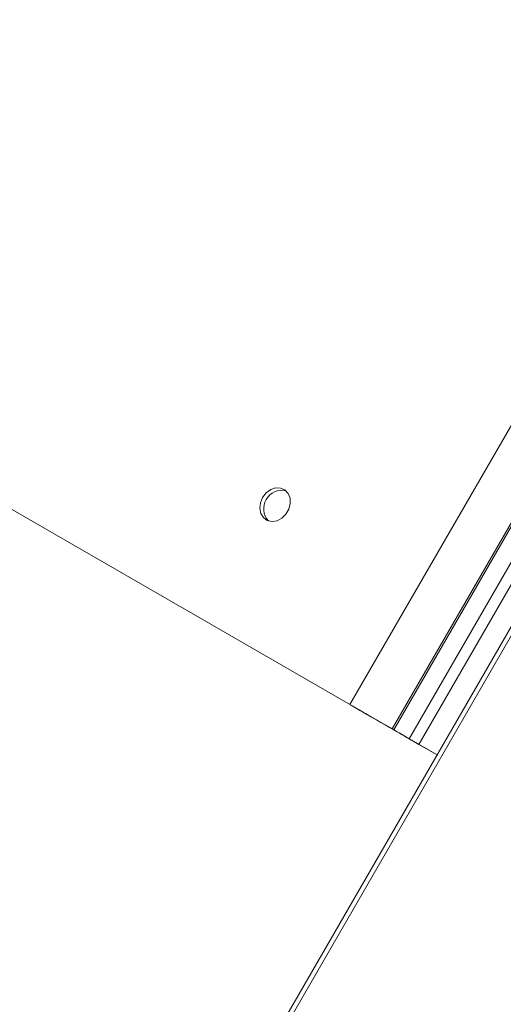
# Model space of a CAD drawing. Header units: millimetres. Extents: x -443 to 4177, y -1458 to 97.
# Tile 18 of 33: x 2634 to 2723, y -1129 to -948. Entities that reach past the tile are written whole.
import ezdxf

# ---------------------------------------------------------------- set-up
doc = ezdxf.new("R2010")
doc.units = ezdxf.units.MM

msp = doc.modelspace()

# ---------------------------------------------------------------- linework, layer by layer
at = {"color": 7, "linetype": 'Continuous', "lineweight": 15}
for p, q in [((2894.9, -727.41), (2694.9, -1073.82)), ((2783.44, -957.5), (2668.43, -1156.7)), ((2784.14, -957.91), (2669.85, -1155.88)), ((2710.93, -1083.09), (2564.68, -998.65)), ((2710.93, -1083.09), (2565.43, -999.09)), ((2695.33, -1074.07), (2694.93, -1073.84)), ((2696.62, -1074.81), (2695.33, -1074.07)), ((2696.62, -1074.81), (2696.22, -1074.58)), ((2696.62, -1074.81), (2696.62, -1074.81)), ((2701.38, -1077.56), (2701.67, -1077.72)), ((2702.66, -1078.3), (2702.96, -1078.47)), ((2706.53, -1080.53), (2710.94, -1083.08)), ((2707.59, -1081.14), (2710.94, -1083.08))]:
    msp.add_line(p, q, dxfattribs=at)
at = {"color": 7, "linetype": 'Continuous', "lineweight": 0}
for p, q in [((2702.66, -1078.3), (2902.66, -731.89)), ((2702.96, -1078.47), (2902.96, -732.06)), ((2705.81, -1080.12), (2905.81, -733.71)), ((2707.59, -1081.14), (2907.59, -734.73)), ((2696.22, -1074.58), (2694.93, -1073.84)), ((2696.22, -1074.58), (2696.22, -1074.58)), ((2702.66, -1078.3), (2701.38, -1077.56)), ((2701.67, -1077.72), (2702.96, -1078.47)), ((2705.81, -1080.12), (2706.23, -1080.36)), ((2707.59, -1081.14), (2706.53, -1080.53))]:
    msp.add_line(p, q, dxfattribs=at)
at = {"color": 7, "linetype": 'Continuous', "lineweight": 15, "flags": 128}
for points in [[(2678.82, -1035.68), (2678.42, -1036.67), (2678.31, -1037.69), (2678.5, -1038.64), (2678.98, -1039.41), (2679.69, -1039.92), (2680.56, -1040.12), (2681.48, -1039.98), (2682.37, -1039.52), (2683.12, -1038.78), (2683.66, -1037.85), (2683.92, -1036.84), (2683.87, -1035.84), (2683.53, -1034.96), (2682.93, -1034.31), (2682.13, -1033.96), (2681.22, -1033.93), (2680.31, -1034.23), (2679.48, -1034.84), (2678.82, -1035.68)], [(2694.93, -1073.84), (2694.95, -1073.85), (2695.28, -1074.04), (2695.9, -1074.39), (2696.75, -1074.88), (2697.76, -1075.47), (2698.87, -1076.11), (2699.96, -1076.74), (2700.96, -1077.32), (2701.79, -1077.79), (2702.37, -1078.13), (2702.66, -1078.3)], [(2696.22, -1074.58), (2696.26, -1074.6), (2696.61, -1074.81), (2697.23, -1075.16), (2698.03, -1075.62), (2698.93, -1076.14), (2699.81, -1076.65), (2700.56, -1077.09), (2701.11, -1077.4), (2701.38, -1077.56)], [(2701.67, -1077.72), (2701.85, -1077.83), (2702.19, -1078.02), (2702.67, -1078.3), (2703.27, -1078.65), (2703.97, -1079.05), (2704.72, -1079.48), (2705.48, -1079.93), (2706.23, -1080.36)], [(2702.96, -1078.47), (2703.07, -1078.53), (2703.28, -1078.66), (2703.58, -1078.83), (2703.96, -1079.05), (2704.39, -1079.3), (2704.86, -1079.57), (2705.34, -1079.85), (2705.81, -1080.12)], [(2705.81, -1080.12), (2706.05, -1080.26), (2706.3, -1080.4), (2706.55, -1080.54), (2706.79, -1080.68), (2707.03, -1080.82), (2707.24, -1080.94), (2707.43, -1081.05), (2707.59, -1081.14)], [(2706.23, -1080.36), (2706.27, -1080.38), (2706.31, -1080.41), (2706.36, -1080.43), (2706.4, -1080.45), (2706.43, -1080.48), (2706.47, -1080.5), (2706.5, -1080.52), (2706.53, -1080.53)]]:
    msp.add_lwpolyline(points, dxfattribs=at)
at = {"color": 7, "linetype": 'Continuous', "lineweight": 15}
msp.add_arc((2682.41, -1037.76), 3.38, 78.2724, 221.7168, dxfattribs=at)

doc.saveas('drawing.dxf')
